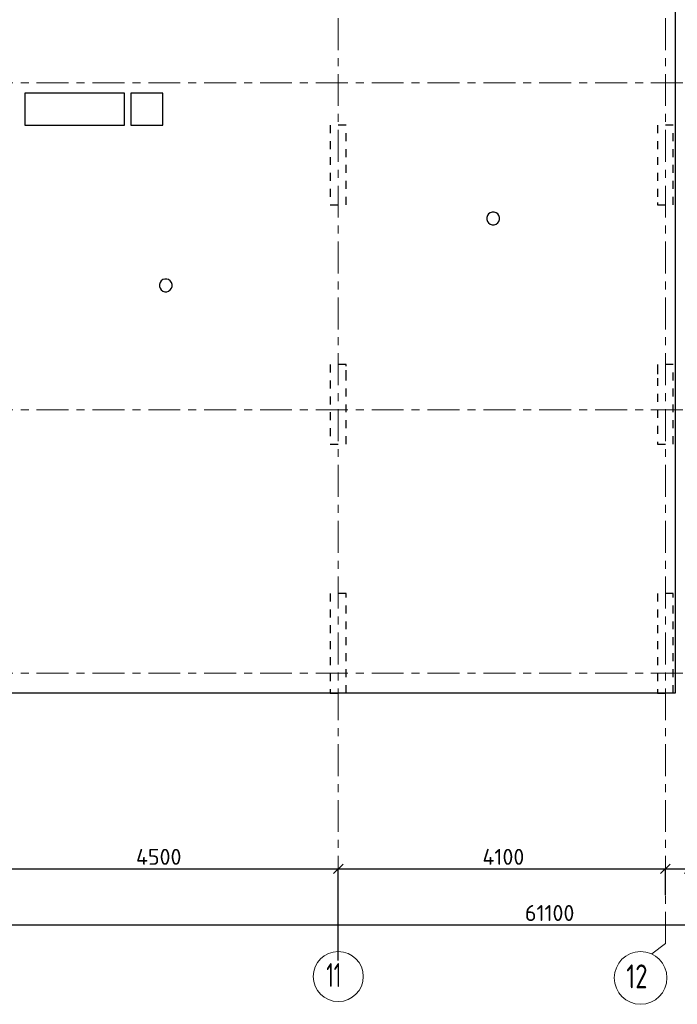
# Model space of a CAD drawing. Header units: metres. Extents: x -38 to 93, y -15 to 21.
# Tile 31 of 194: x 24.46 to 32.7, y -4.15 to 8.19. Entities that reach past the tile are written whole.
import ezdxf

# ---------------------------------------------------------------- set-up
doc = ezdxf.new("R2010")
doc.units = ezdxf.units.M
doc.header["$PDMODE"] = 65
for name, pattern in [('______11', [0.5, 0.4, -0.05, 0, -0.05]), ('______2', [0.0405, 0.03, -0.0105]), ('______5', [1.1, 0.8, -0.1, 0.1, -0.1])]:
    doc.linetypes.add(name, pattern=pattern)
for name, color, linetype, lineweight in [('XR$2$Осевая линия (1)', 7, '______5', 13), ('XR$2$Размерная линия (1)', 7, 'Continuous', 13), ('XR$4$Перекрытие (1)', 7, 'Continuous', 35)]:
    doc.layers.add(name, color=color, linetype=linetype, lineweight=lineweight)
doc.layers.add('XR$6$Стена_ бетон несущ.', color=7, linetype='Continuous', lineweight=70, true_color=0xb4b496)
doc.styles.add('ISOCPEUR', font='txt')
doc.dimstyles.new('DIMSTYLE_3', dxfattribs={"dimtxt": 0.2, "dimasz": 0.2, "dimexe": 0, "dimexo": 0, "dimgap": 0.1, "dimtad": 2, "dimdec": 0, "dimlfac": 1000, "dimrnd": 5, "dimzin": 12, "dimdsep": 46, "dimtxsty": 'ISOCPEUR', "dimblk1": 'ALL_ML_STRICH', "dimblk2": 'ALL_ML_STRICH', "dimsah": 1, "dimcen": 0, "dimclrd": 7, "dimclre": 256, "dimclrt": 7, "dimadec": 0, "dimazin": 0, "dimtfac": 1, "dimtdec": 0, "dimtix": 1, "dimtmove": 2, "dimatfit": 3, "dimfxl": 0, "dimtzin": 0, "dimlwd": 0, "dimlwe": -3, "dimarcsym": 0})
doc.dimstyles.new('DIMSTYLE_4', dxfattribs={"dimtxt": 0.2, "dimasz": 0.2, "dimexe": 0, "dimexo": 0, "dimgap": 0.1, "dimtad": 0, "dimdec": 0, "dimlfac": 1000, "dimrnd": 5, "dimzin": 12, "dimdsep": 46, "dimtxsty": 'ISOCPEUR', "dimblk1": 'ALL_ML_STRICH', "dimblk2": 'ALL_ML_STRICH', "dimsah": 1, "dimcen": 0, "dimclrd": 7, "dimclre": 256, "dimclrt": 7, "dimadec": 0, "dimazin": 0, "dimtfac": 1, "dimtdec": 0, "dimtix": 1, "dimtmove": 2, "dimatfit": 3, "dimfxl": 0, "dimtvp": 1.2, "dimtzin": 0, "dimlwd": 0, "dimlwe": -3, "dimarcsym": 0})

# ---------------------------------------------------------------- blocks, each defined once
blk = doc.blocks.new('ALL_ML_STRICH')
at = {"color": 0, "linetype": 'ByBlock', "lineweight": -2}
for p, q in [((-1, 0), (0.5, 0)), ((-0.3, -0.3), (0.3, 0.3)), ((0, -0.5), (0, 0.5))]:
    blk.add_line(p, q, dxfattribs=at)
blk = doc.blocks.new('*D12')
at = {"layer": 'DEFPOINTS', "color": 7, "linetype": 'Continuous', "lineweight": 13, "transparency": 33554687}
for p in [(0.5, -3.103), (0.5, -3.156), (61.6, -3.14)]:
    blk.add_point(p, dxfattribs=at)
at = {"layer": 'XR$2$Размерная линия (1)', "color": 9, "linetype": 'Continuous', "lineweight": -2, "true_color": 0xc7c7c7, "transparency": 33554687}
for p, q in [((0.5, -3.123), (0.5, -3.156)), ((61.6, -3.156), (61.6, -3.156))]:
    blk.add_line(p, q, dxfattribs=at)
at = {"layer": 'XR$2$Размерная линия (1)', "color": 7, "linetype": 'Continuous', "lineweight": -2, "transparency": 33554687}
blk.add_line((0.5, -3.156), (61.6, -3.156), dxfattribs=at)
at = {"layer": 'XR$2$Размерная линия (1)', "color": 7, "linetype": 'Continuous', "lineweight": 13, "transparency": 33554687, "xscale": 0.2, "yscale": 0.2, "zscale": 0.2, "rotation": 180}
blk.add_blockref('ALL_ML_STRICH', (0.5, -3.156), dxfattribs=at)
at = {"layer": 'XR$2$Размерная линия (1)', "color": 7, "linetype": 'Continuous', "lineweight": 13, "transparency": 33554687, "xscale": 0.2, "yscale": 0.2, "zscale": 0.2}
blk.add_blockref('ALL_ML_STRICH', (61.6, -3.156), dxfattribs=at)
at = {"layer": 'XR$2$Размерная линия (1)', "color": 7, "linetype": 'Continuous', "lineweight": 13, "transparency": 33554687, "insert": (31.1, -3.006), "char_height": 0.2, "width": 1, "attachment_point": 5, "style": 'ISOCPEUR'}
blk.add_mtext('\\A1;{61100}', dxfattribs=at)
blk = doc.blocks.new('*D18')
at = {"layer": 'DEFPOINTS', "color": 7, "linetype": 'Continuous', "lineweight": 13, "transparency": 33554687}
for p in [(23.95, -2.452), (23.95, -3.521), (28.45, -3.623)]:
    blk.add_point(p, dxfattribs=at)
at = {"layer": 'XR$2$Размерная линия (1)', "color": 9, "linetype": 'Continuous', "lineweight": -2, "true_color": 0xc7c7c7, "transparency": 33554687}
for p, q in [((23.95, -3.501), (23.95, -2.452)), ((28.45, -3.603), (28.45, -2.452))]:
    blk.add_line(p, q, dxfattribs=at)
at = {"layer": 'XR$2$Размерная линия (1)', "color": 7, "linetype": 'Continuous', "lineweight": -2, "transparency": 33554687}
blk.add_line((23.95, -2.452), (28.45, -2.452), dxfattribs=at)
at = {"layer": 'XR$2$Размерная линия (1)', "color": 7, "linetype": 'Continuous', "lineweight": 13, "transparency": 33554687, "xscale": 0.2, "yscale": 0.2, "zscale": 0.2, "rotation": 180}
blk.add_blockref('ALL_ML_STRICH', (23.95, -2.452), dxfattribs=at)
at = {"layer": 'XR$2$Размерная линия (1)', "color": 7, "linetype": 'Continuous', "lineweight": 13, "transparency": 33554687, "xscale": 0.2, "yscale": 0.2, "zscale": 0.2}
blk.add_blockref('ALL_ML_STRICH', (28.45, -2.452), dxfattribs=at)
at = {"layer": 'XR$2$Размерная линия (1)', "color": 7, "linetype": 'Continuous', "lineweight": 13, "transparency": 33554687, "insert": (26.2, -2.302), "char_height": 0.2, "width": 0.8, "attachment_point": 5, "style": 'ISOCPEUR'}
blk.add_mtext('\\A1;{4500}', dxfattribs=at)
blk = doc.blocks.new('*D19')
at = {"layer": 'DEFPOINTS', "color": 7, "linetype": 'Continuous', "lineweight": 13, "transparency": 33554687}
for p in [(28.45, -2.452), (32.55, -2.802), (28.45, -3.623)]:
    blk.add_point(p, dxfattribs=at)
at = {"layer": 'XR$2$Размерная линия (1)', "color": 9, "linetype": 'Continuous', "lineweight": -2, "true_color": 0xc7c7c7, "transparency": 33554687}
for p, q in [((28.45, -3.603), (28.45, -2.452)), ((32.55, -2.782), (32.55, -2.452))]:
    blk.add_line(p, q, dxfattribs=at)
at = {"layer": 'XR$2$Размерная линия (1)', "color": 7, "linetype": 'Continuous', "lineweight": -2, "transparency": 33554687}
blk.add_line((28.45, -2.452), (32.55, -2.452), dxfattribs=at)
at = {"layer": 'XR$2$Размерная линия (1)', "color": 7, "linetype": 'Continuous', "lineweight": 13, "transparency": 33554687, "xscale": 0.2, "yscale": 0.2, "zscale": 0.2, "rotation": 180}
blk.add_blockref('ALL_ML_STRICH', (28.45, -2.452), dxfattribs=at)
at = {"layer": 'XR$2$Размерная линия (1)', "color": 7, "linetype": 'Continuous', "lineweight": 13, "transparency": 33554687, "xscale": 0.2, "yscale": 0.2, "zscale": 0.2}
blk.add_blockref('ALL_ML_STRICH', (32.55, -2.452), dxfattribs=at)
at = {"layer": 'XR$2$Размерная линия (1)', "color": 7, "linetype": 'Continuous', "lineweight": 13, "transparency": 33554687, "insert": (30.52, -2.302), "char_height": 0.2, "width": 0.8, "attachment_point": 5, "style": 'ISOCPEUR'}
blk.add_mtext('\\A1;{4100}', dxfattribs=at)
blk = doc.blocks.new('*D20')
at = {"layer": 'DEFPOINTS', "color": 7, "linetype": 'Continuous', "lineweight": 13, "transparency": 33554687}
for p in [(32.55, -2.452), (32.55, -2.802), (32.85, -2.818)]:
    blk.add_point(p, dxfattribs=at)
at = {"layer": 'XR$2$Размерная линия (1)', "color": 9, "linetype": 'Continuous', "lineweight": -2, "true_color": 0xc7c7c7, "transparency": 33554687}
for p, q in [((32.55, -2.782), (32.55, -2.452)), ((32.85, -2.798), (32.85, -2.452))]:
    blk.add_line(p, q, dxfattribs=at)
at = {"layer": 'XR$2$Размерная линия (1)', "color": 7, "linetype": 'Continuous', "lineweight": -2, "transparency": 33554687}
blk.add_line((32.55, -2.452), (32.85, -2.452), dxfattribs=at)
at = {"layer": 'XR$2$Размерная линия (1)', "color": 7, "linetype": 'Continuous', "lineweight": 13, "transparency": 33554687, "xscale": 0.2, "yscale": 0.2, "zscale": 0.2, "rotation": 180}
blk.add_blockref('ALL_ML_STRICH', (32.55, -2.452), dxfattribs=at)
at = {"layer": 'XR$2$Размерная линия (1)', "color": 7, "linetype": 'Continuous', "lineweight": 13, "transparency": 33554687, "xscale": 0.2, "yscale": 0.2, "zscale": 0.2}
blk.add_blockref('ALL_ML_STRICH', (32.85, -2.452), dxfattribs=at)
at = {"layer": 'XR$2$Размерная линия (1)', "color": 7, "linetype": 'Continuous', "lineweight": 13, "transparency": 33554687, "insert": (33.178, -2.7), "char_height": 0.2, "width": 0.6, "attachment_point": 5, "style": 'ISOCPEUR'}
blk.add_mtext('\\A1;{300}', dxfattribs=at)

msp = doc.modelspace()

# ---------------------------------------------------------------- linework, layer by layer
at = {"layer": 'XR$2$Осевая линия (1)', "color": 253, "linetype": '______11', "lineweight": 13, "true_color": 0xa0a0a0, "transparency": 33554687}
for p, q in [((32.55, -3.39), (32.55, 19.78)), ((28.45, -3.39), (28.45, 8.92)), ((-2.63, 7.4), (62.6, 7.4)), ((-2.63, 3.3), (62.6, 3.3)), ((-2.63, 0), (62.6, 0)), ((32.3812, -3.5157), (32.55, -3.39))]:
    msp.add_line(p, q, dxfattribs=at)
at = {"layer": 'XR$2$Осевая линия (1)', "color": 7, "linetype": 'Continuous', "lineweight": 13, "transparency": 33554687}
for centre, radius in [((28.4509, -3.8029), 0.3134), ((32.2404, -3.8199), 0.3304)]:
    msp.add_circle(centre, radius, dxfattribs=at)
at = {"layer": 'XR$4$Перекрытие (1)', "color": 7, "linetype": 'Continuous', "lineweight": 25, "transparency": 33554687}
for p, q in [((32.675, 16.6502), (32.675, -0.25)), ((24.52, 7.2702), (24.52, 6.8702)), ((25.77, 7.2702), (24.52, 7.2702)), ((25.77, 6.8702), (25.77, 7.2702)), ((25.8501, 7.2702), (25.8501, 6.8702)), ((26.2501, 7.2702), (25.8501, 7.2702)), ((26.2501, 6.8702), (26.2501, 7.2702)), ((24.52, 6.8702), (25.77, 6.8702)), ((25.8501, 6.8702), (26.2501, 6.8702)), ((30.3201, 5.7369), (30.3123, 5.7129)), ((30.3123, 5.7129), (30.3123, 5.6876)), ((30.3123, 5.6876), (30.3201, 5.6636)), ((30.3349, 5.7573), (30.3201, 5.7369)), ((30.3553, 5.7721), (30.3349, 5.7573)), ((30.3793, 5.7799), (30.3553, 5.7721)), ((30.4046, 5.7799), (30.3793, 5.7799)), ((30.4286, 5.7721), (30.4046, 5.7799)), ((30.449, 5.7573), (30.4286, 5.7721)), ((30.4638, 5.7369), (30.449, 5.7573)), ((30.4716, 5.7129), (30.4638, 5.7369)), ((30.4638, 5.6636), (30.4716, 5.6876)), ((30.4716, 5.6876), (30.4716, 5.7129)), ((30.3201, 5.6636), (30.3349, 5.6432)), ((30.3349, 5.6432), (30.3553, 5.6284)), ((30.3553, 5.6284), (30.3793, 5.6206)), ((30.3793, 5.6206), (30.4046, 5.6206)), ((30.4046, 5.6206), (30.4286, 5.6284)), ((30.4286, 5.6284), (30.449, 5.6432)), ((30.449, 5.6432), (30.4638, 5.6636)), ((26.2754, 4.9406), (26.2514, 4.9328)), ((26.3006, 4.9406), (26.2754, 4.9406)), ((26.3246, 4.9328), (26.3006, 4.9406)), ((26.2162, 4.8976), (26.2084, 4.8736)), ((26.2084, 4.8736), (26.2084, 4.8483)), ((26.2084, 4.8483), (26.2162, 4.8243)), ((26.231, 4.918), (26.2162, 4.8976)), ((26.2162, 4.8243), (26.231, 4.8039)), ((26.2514, 4.9328), (26.231, 4.918)), ((26.3451, 4.918), (26.3246, 4.9328)), ((26.3599, 4.8976), (26.3451, 4.918)), ((26.3451, 4.8039), (26.3599, 4.8243)), ((26.3677, 4.8736), (26.3599, 4.8976)), ((26.3599, 4.8243), (26.3677, 4.8483)), ((26.3677, 4.8483), (26.3677, 4.8736)), ((26.231, 4.8039), (26.2514, 4.7891)), ((26.2514, 4.7891), (26.2754, 4.7813)), ((26.2754, 4.7813), (26.3006, 4.7813)), ((26.3006, 4.7813), (26.3246, 4.7891)), ((26.3246, 4.7891), (26.3451, 4.8039)), ((32.675, -0.25), (19.55, -0.2498))]:
    msp.add_line(p, q, dxfattribs=at)
at = {"layer": 'XR$6$Стена_ бетон несущ.', "color": 253, "linetype": '______2', "lineweight": -3, "true_color": 0xa0a0a0, "transparency": 33554687}
for p, q in [((28.55, 6.87), (28.35, 6.87)), ((28.35, 6.87), (28.35, 5.87)), ((28.55, 5.87), (28.55, 6.87)), ((32.65, 6.87), (32.45, 6.87)), ((32.45, 6.87), (32.45, 5.8989)), ((32.65, 5.87), (32.65, 6.87)), ((28.35, 5.87), (28.55, 5.87)), ((32.45, 5.8989), (32.45, 5.87)), ((32.45, 5.87), (32.65, 5.87)), ((28.55, 3.87), (28.35, 3.87)), ((28.35, 3.87), (28.35, 2.87)), ((28.55, 3.85), (28.55, 3.87)), ((28.55, 3.7), (28.55, 3.85)), ((32.65, 3.87), (32.45, 3.87)), ((32.45, 3.87), (32.45, 3.85)), ((32.45, 3.85), (32.45, 3.7)), ((32.65, 2.87), (32.65, 3.87)), ((28.55, 2.87), (28.55, 3.7)), ((32.45, 3.7), (32.45, 2.87)), ((28.35, 2.87), (28.55, 2.87)), ((32.45, 2.87), (32.65, 2.87)), ((28.55, 1), (28.35, 1)), ((28.35, 1), (28.35, -0.25)), ((28.55, -0.25), (28.55, 1)), ((32.45, 1), (32.45, -0.25)), ((32.65, 1), (32.45, 1)), ((32.65, -0.25), (32.65, 1)), ((32.65, 1), (32.65, 1)), ((28.35, -0.25), (28.55, -0.25)), ((32.45, -0.25), (32.65, -0.25))]:
    msp.add_line(p, q, dxfattribs=at)

# ---------------------------------------------------------------- texts
at = {"layer": 'XR$2$Осевая линия (1)', "color": 7, "linetype": 'Continuous', "lineweight": 13, "transparency": 33554687, "char_height": 0.3, "attachment_point": 7, "style": 'ISOCPEUR'}
for s, insert, width in [('\\W0.62;11', (28.3009, -3.9334), 0.39375), ('\\W0.75;12', (32.0604, -3.9504), 0.472281)]:
    msp.add_mtext(s, dxfattribs=dict(at, insert=insert, width=width))

# ---------------------------------------------------------------- dimensions: what is measured, and where the dimension line sits
at = {"layer": 'XR$2$Размерная линия (1)', "color": 7, "linetype": 'Continuous', "lineweight": 13, "transparency": 33554687}
for base, p1, p2, dimstyle, picture, middle in [((28.45, -2.452), (23.95, -3.5008), (28.45, -3.6033), 'DIMSTYLE_3', '*D18', (26.2, -2.302)), ((32.55, -2.452), (28.45, -3.6033), (32.55, -2.7816), 'DIMSTYLE_3', '*D19', (30.52, -2.302)), ((32.85, -2.452), (32.55, -2.7816), (32.85, -2.7982), 'DIMSTYLE_4', '*D20', (33.1784, -2.6996)), ((61.6, -3.1563), (0.5, -3.1233), (61.6, -3.1563), 'DIMSTYLE_3', '*D12', (31.1, -3.0063))]:
    dim = msp.add_linear_dim(base=base, p1=p1, p2=p2, dimstyle=dimstyle, override={"dimpost": '<>', "dimclrd": 7, "dimclre": 9, "dimclrt": 7, "dimlwd": 0, "dimlwe": 65533}, dxfattribs=at)
    dim.commit()
    dim.dimension.update_dxf_attribs({"geometry": picture, "text_midpoint": middle, "dimtype": 160})

doc.saveas('drawing.dxf')
